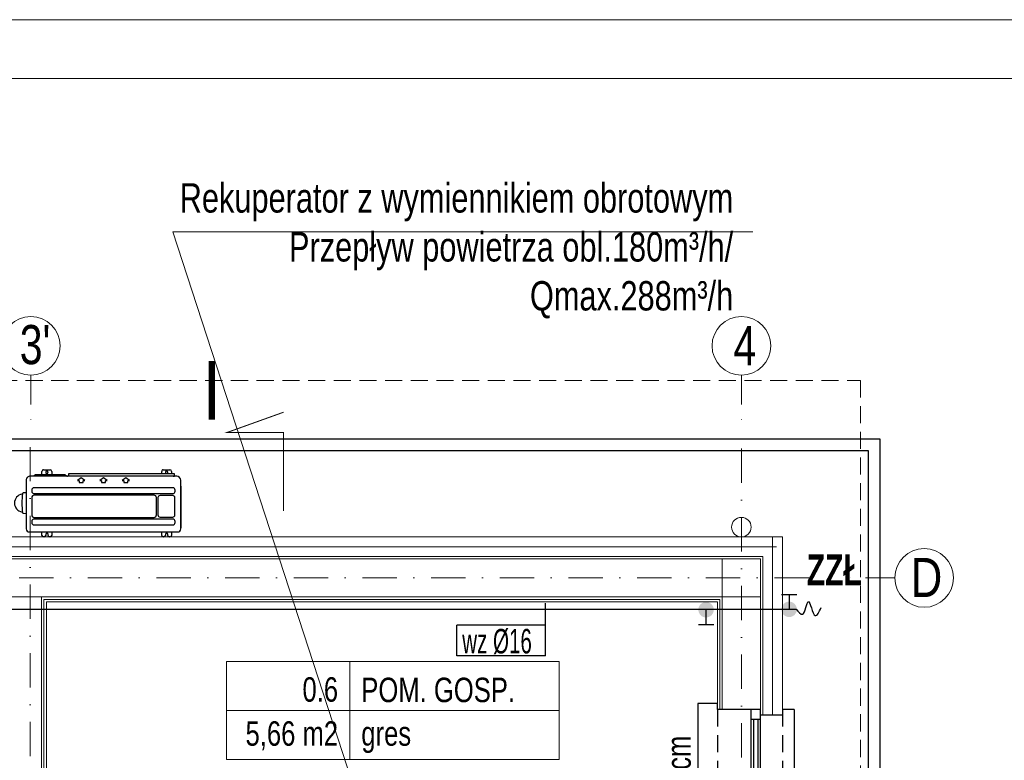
# Model space of a CAD drawing. Header units: inches. Extents: x 67073 to 287261, y -76160 to 48412.
# Tile 22 of 117: x 79585 to 80088, y -41296 to -40917. Entities that reach past the tile are written whole.
import ezdxf
from ezdxf.lldxf.tags import DXFTag

# ---------------------------------------------------------------- set-up
doc = ezdxf.new("R2010")
doc.units = ezdxf.units.IN
doc.header["$MEASUREMENT"] = 0
doc.linetypes.add('DASHDOT', pattern=[1, 0.5, -0.25, 0, -0.25])
doc.linetypes.add('HIDDEN', pattern=[0.375, 0.25, -0.125])
for name, color, linetype in [('## 01 WODA ARMATURA', 6, 'Continuous'), ('0 ## 01 WODA SREDNICE', 180, 'Continuous'), ('DVM_OUTDOOR', 7, 'Continuous'), ('p--obrzeże bet.', 252, 'Continuous'), ('p--okna', 251, 'Continuous'), ('p--opis okna', 181, 'Continuous')]:
    doc.layers.add(name, color=color, linetype=linetype)
for name, color, linetype, lineweight in [('## 01 WODA ARMATURA OPIS', 180, 'Continuous', 20), ('## 01 WODA ZIMNA', 5, 'Continuous', 30), ('## 05 PODGRZEWACZ', 1, 'SOLID', 30), ('p-- linia przekroju I-AB', 116, 'Continuous', 40), ('p-- ocieplenie-w.zew', 77, 'Continuous', 0), ('p--dach', 2, 'Continuous', 30), ('p--dach-rura spustowa', 2, 'Continuous', 0), ('p--opisy pomieszczeń', 31, 'Continuous', 0), ('p--osie konstr', 1, 'DASHDOT', 15), ('p--osie konstr.-NR', 1, 'DASHDOT', 15), ('p--płyta GK', 2, 'Continuous', 0), ('p--ściana szkielet', 3, 'Continuous', 0)]:
    doc.layers.add(name, color=color, linetype=linetype, lineweight=lineweight)
doc.styles.add('1-50', font='arial.ttf', dxfattribs={"width": 0.75, "height": 12.5})
doc.styles.add('GENERATED_STYLE_2', font='arial.ttf')
doc.styles.add('GENERATED_STYLE_7', font='arialbd.ttf', dxfattribs={"width": 0.75})
doc.styles.get("Standard").update_dxf_attribs({"font": 'ARIAL.TTF', "width": 0.75})
doc.linetypes.add('BATTING', pattern='A,0.0001,-0.1,[134,ltypeshp.shx,S=0.1,R=0,X=-0.1,Y=0],-0.2,[134,ltypeshp.shx,S=0.1,R=180,X=0.1,Y=0],-0.1', length=0.4001)
tags = doc.linetypes.add('SOLID', pattern=[10, 10, 0]).pattern_tags.tags
tags[6:7] = [DXFTag(74, 4), DXFTag(75, 0), DXFTag(340, '0'), DXFTag(46, 0.0), DXFTag(50, 0.0), DXFTag(44, 0.0), DXFTag(45, 0.0)]
tags[4:5] = [DXFTag(74, 4), DXFTag(75, 0), DXFTag(340, '0'), DXFTag(46, 0.0), DXFTag(50, 0.0), DXFTag(44, 0.0), DXFTag(45, 0.0)]

# ---------------------------------------------------------------- blocks, each defined once
blk = doc.blocks.new('okno-80-33.15')
at = {"linetype": 'Continuous', "ltscale": 35}
for p, q in [((-3, 10), (83, 10)), ((0, -39.15), (80, -39.15))]:
    blk.add_line(p, q, dxfattribs=at)
for p, q in [((-3, 0), (-3, 10)), ((83, 0), (83, 10)), ((0, 0), (-3, 0)), ((0, -21.95), (0, 0)), ((80, 0), (80, -21.95)), ((80, 0), (83, 0)), ((0, -21.95), (0, -16.95)), ((0, -16.95), (5, -16.95)), ((5, -16.95), (75, -16.95)), ((5, -16.95), (5, -21.95)), ((5, -18.45), (75, -18.45)), ((75, -21.95), (75, -16.95)), ((75, -16.95), (80, -16.95)), ((80, -16.95), (80, -21.95)), ((5, -21.95), (0, -21.95)), ((3, -33.15), (3, -21.95)), ((5, -20.61), (75, -20.61)), ((75, -21.95), (5, -21.95)), ((80, -21.95), (75, -21.95)), ((77, -21.95), (77, -33.15)), ((0, -39.15), (0, -33.15)), ((80, -33.15), (80, -39.15))]:
    blk.add_line(p, q)
at = {"linetype": 'HIDDEN', "ltscale": 35}
for p, q in [((0, 0), (80, 0)), ((0, -33.15), (80, -33.15))]:
    blk.add_line(p, q, dxfattribs=at)
blk = doc.blocks.new('FJM_OD_790X548X285_2P_T')
at = {"layer": 'DVM_OUTDOOR', "color": 0}
for p, q in [((-376.4, 146.3), (-376.4, 163.5)), ((-368.4, 171.5), (-365.4, 171.5)), ((-357.4, 163.5), (-357.4, 158.5)), ((-345.4, 158.5), (-345.4, 163.5)), ((-337.4, 171.5), (-334.4, 171.5)), ((-326.4, 163.5), (-326.4, 146.3)), ((235.6, 146.3), (235.6, 163.5)), ((243.6, 171.5), (246.6, 171.5)), ((254.6, 163.5), (254.6, 158.5)), ((266.6, 158.5), (266.6, 163.5)), ((274.6, 171.5), (277.6, 171.5)), ((285.6, 163.5), (285.6, 146.3)), ((-426.2, 122.2), (-426.2, -85.5)), ((-426, 122.7), (-423.7, 125)), ((-423.7, 130.5), (-423.7, -117.9)), ((350.6, 146.3), (-407.9, 146.3)), ((325.5, 110.3), (-383, 110.3)), ((350.6, 146.3), (350.6, 146.3)), ((366.3, 130.5), (366.4, 130.5)), ((366.3, -117.9), (366.3, 130.5)), ((-395.2, 98.1), (-395.2, 92.5)), ((-394, 59.5), (-394, -29.1)), ((-383, 80.3), (325.5, 80.3)), ((-317.8, 70.4), (-383, 70.4)), ((-306.8, -29.1), (-306.8, 59.5)), ((-299.6, 59.5), (-299.6, -29.1)), ((325.5, 71.7), (-287.4, 71.7)), ((337.8, 92.5), (337.8, 98.1)), ((337.8, -29.1), (337.8, 59.5)), ((382.2, 50.2), (366.4, 51.6)), ((-383, -40), (-317.8, -40)), ((325.5, -49.7), (-383, -49.7)), ((-287.4, -41.3), (325.5, -41.3)), ((-423.7, -88.3), (-426, -86)), ((-395.2, -61.9), (-395.2, -67.5)), ((-383, -79.7), (325.5, -79.7)), ((337.8, -67.5), (337.8, -61.9)), ((366.4, -54.3), (382.2, -52.9)), ((-423.7, -117.9), (-423.7, -118)), ((-423.7, -118), (-423.7, -118)), ((-403, -138.7), (345.6, -138.7)), ((-391.4, -139.3), (-391.7, -150.3)), ((-391.7, -150.3), (-379.8, -150.7)), ((-376.4, -163.5), (-376.4, -150.8)), ((-371.9, -151), (148.3, -151)), ((-161.6, -117.3), (-143.2, -130.2)), ((-153.2, -116), (-161.2, -116)), ((-152.9, -106.8), (-152.9, -115.8)), ((-133.2, -106), (-152.2, -106)), ((-142.3, -130.2), (-123.9, -117.3)), ((-132.5, -115.8), (-132.5, -106.8)), ((-124.3, -116), (-132.2, -116)), ((-47.6, -117.3), (-29.2, -130.2)), ((-39.2, -116), (-47.2, -116)), ((-38.9, -106.8), (-38.9, -115.8)), ((-19.2, -106), (-38.2, -106)), ((-28.3, -130.2), (-9.9, -117.3)), ((-18.5, -115.8), (-18.5, -106.8)), ((-10.3, -116), (-18.2, -116)), ((66.4, -117.3), (84.8, -130.2)), ((74.8, -116), (66.8, -116)), ((75.1, -106.8), (75.1, -115.8)), ((94.8, -106), (75.8, -106)), ((85.7, -130.2), (104.1, -117.3)), ((95.5, -115.8), (95.5, -106.8)), ((103.7, -116), (95.8, -116)), ((148.3, -140.7), (148.3, -151.7)), ((166.9, -144.9), (156.3, -138.8)), ((169.7, -145.7), (315.3, -145.7)), ((235.6, -163.5), (235.6, -145.7)), ((285.6, -145.7), (285.6, -163.5)), ((318.1, -144.9), (328.7, -138.8)), ((345.6, -138.7), (345.6, -138.7)), ((366.3, -118), (366.2, -118)), ((366.3, -118), (366.3, -117.9)), ((-334.4, -171.5), (-368.4, -171.5)), ((148.3, -151.7), (-327.2, -151.7)), ((-326.4, -151.7), (-326.4, -163.5)), ((277.6, -171.5), (243.6, -171.5))]:
    blk.add_line(p, q, dxfattribs=at)
for points in [[(-357.4, -158.5), (-357.4, -159.1, 0.023321), (-357.3, -159.7, 0.024783), (-357.2, -160.3, 0.024618), (-357, -160.8, 0.02401), (-356.7, -161.3, 0.023784), (-356.5, -161.8, 0.02304), (-356.1, -162.2, 0.022549), (-355.8, -162.6, 0.021694), (-355.4, -163, 0.021179), (-355, -163.3, 0.020185), (-354.7, -163.6, 0.019598), (-354.3, -163.8, 0.018603), (-353.9, -164, 0.017986), (-353.5, -164.1, 0.016956), (-353.1, -164.3, 0.016413), (-352.8, -164.4, 0.015566), (-352.4, -164.4, 0.014844), (-352.1, -164.5, 0.013764), (-351.8, -164.5, 0.013631), (-351.4, -164.5, 0.012841), (-351.1, -164.5, 0.012841), (-350.8, -164.5, 0.013631), (-350.5, -164.4, 0.013764), (-350.1, -164.4, 0.014844), (-349.8, -164.3, 0.015566), (-349.4, -164.1, 0.016413), (-349, -164, 0.016956), (-348.6, -163.8, 0.017984), (-348.2, -163.6, 0.018603), (-347.8, -163.3, 0.019603), (-347.5, -163, 0.020183), (-347.1, -162.6, 0.021166), (-346.8, -162.2, 0.0217), (-346.4, -161.8, 0.022581), (-346.2, -161.3, 0.023025), (-345.9, -160.8, 0.023734), (-345.7, -160.3, 0.024054), (-345.6, -159.7, 0.024516), (-345.5, -159.1, 0.024684), (-345.4, -158.5, 0.024846), (-345.5, -157.9, 0.024845), (-345.6, -157.3, 0.02468), (-345.7, -156.7, 0.024517), (-345.9, -156.2, 0.024069), (-346.2, -155.7, 0.02373), (-346.4, -155.2, 0.022967), (-346.8, -154.8, 0.022596), (-347.1, -154.4, 0.021906), (-347.5, -154, 0.021107), (-347.8, -153.7, 0.01947), (-348.2, -153.4, 0.01982), (-348.6, -153.2, 0.020911), (-349, -153, 0.017234), (-349.4, -152.9, 0.009618), (-349.7, -152.7, 0.019493), (-350.1, -152.6, 0.03016), (-350.7, -152.6, 0.016785), (-351.4, -152.5, 0.010156)], [(-351.4, -152.5), (-351.7, -152.5, 0.009849), (-351.9, -152.5, 0.008819), (-352.1, -152.5, 0.008634), (-352.3, -152.6, 0.009333), (-352.5, -152.6, 0.009674), (-352.8, -152.6, 0.009989), (-353, -152.7, 0.01022), (-353.3, -152.8, 0.01065), (-353.5, -152.9, 0.010921), (-353.8, -153, 0.011347), (-354, -153.1, 0.011614), (-354.3, -153.2, 0.012046), (-354.5, -153.4, 0.012332), (-354.8, -153.5, 0.012805), (-355, -153.7, 0.013035), (-355.3, -153.9, 0.013371), (-355.6, -154.1, 0.013779), (-355.8, -154.4, 0.014539), (-356, -154.6, 0.014301), (-356.2, -154.9, 0.013596), (-356.5, -155.2, 0.015424), (-356.7, -155.5, 0.01905), (-356.8, -155.9, 0.014336), (-357, -156.2, 0.004521), (-357.1, -156.5, 0.021066), (-357.2, -156.9, 0.037099), (-357.3, -157.6, 0.017906), (-357.4, -158.5, 0.009169)], [(-327.4, -151.7), (-327.4, -151.7, 0.000005), (-327.3, -151.7, 0.000005), (-327.3, -151.7, 0.000005), (-327.3, -151.7, 0.000004), (-327.3, -151.7, 0.000004), (-327.3, -151.7, 0.000004), (-327.3, -151.7, 0.000004), (-327.2, -151.7, 0.000004), (-327.2, -151.7, 0.000004), (-327.2, -151.7, 0.000004), (-327.2, -151.7, 0.000004), (-327.2, -151.7, 0.000003), (-327.2, -151.7, 0.000003), (-327.1, -151.7, 0.000003), (-327.1, -151.7, 0.000003), (-327.1, -151.7, 0.000003), (-327.1, -151.7, 0.000003), (-327.1, -151.7, 0.000003), (-327.1, -151.7, 0.000003), (-327.1, -151.7, 0.000002), (-327, -151.7, 0.000002), (-327, -151.7, 0.000002), (-327, -151.7, 0.000002), (-327, -151.7, 0.000002), (-327, -151.7, 0.000002), (-327, -151.7, 0.000002), (-326.9, -151.7, 0.000001), (-326.9, -151.7, 0.000001), (-326.9, -151.7, 0.000001), (-326.9, -151.7, 0.000001), (-326.9, -151.7, -0.000001), (-326.7, -151.7, -0.000002), (-326.7, -151.7, -0.000005), (-326.7, -151.7, -0.000004), (-326.7, -151.7, 0), (-326.7, -151.7, -0.000008), (-326.6, -151.7, -0.000018), (-326.6, -151.7, -0.000009), (-326.6, -151.7, -0.000005)], [(254.6, -158.5), (254.6, -159.1, 0.023321), (254.7, -159.7, 0.024784), (254.8, -160.3, 0.024618), (255, -160.8, 0.02401), (255.3, -161.3, 0.023784), (255.5, -161.8, 0.02304), (255.9, -162.2, 0.022549), (256.2, -162.6, 0.021694), (256.6, -163, 0.021179), (257, -163.3, 0.020185), (257.3, -163.6, 0.019598), (257.7, -163.8, 0.018603), (258.1, -164, 0.017986), (258.5, -164.1, 0.016956), (258.9, -164.3, 0.016413), (259.2, -164.4, 0.015566), (259.6, -164.4, 0.014844), (259.9, -164.5, 0.013764), (260.2, -164.5, 0.013631), (260.6, -164.5, 0.012841), (260.9, -164.5, 0.012841), (261.2, -164.5, 0.013631), (261.5, -164.4, 0.013764), (261.9, -164.4, 0.014844), (262.2, -164.3, 0.015566), (262.6, -164.1, 0.016413), (263, -164, 0.016956), (263.4, -163.8, 0.017984), (263.8, -163.6, 0.018603), (264.2, -163.3, 0.019603), (264.5, -163, 0.020183), (264.9, -162.6, 0.021166), (265.2, -162.2, 0.0217), (265.6, -161.8, 0.022581), (265.8, -161.3, 0.023025), (266.1, -160.8, 0.023734), (266.3, -160.3, 0.024054), (266.4, -159.7, 0.024516), (266.5, -159.1, 0.024684), (266.6, -158.5, 0.024846), (266.5, -157.9, 0.024845), (266.4, -157.3, 0.02468), (266.3, -156.7, 0.024517), (266.1, -156.2, 0.024069), (265.8, -155.7, 0.02373), (265.6, -155.2, 0.022967), (265.2, -154.8, 0.022596), (264.9, -154.4, 0.021906), (264.5, -154, 0.021107), (264.2, -153.7, 0.01947), (263.8, -153.4, 0.01982), (263.4, -153.2, 0.020911), (263, -153, 0.017234), (262.6, -152.9, 0.009618), (262.3, -152.7, 0.019493), (261.9, -152.6, 0.03016), (261.3, -152.6, 0.016785), (260.6, -152.5, 0.010156)], [(260.6, -152.5), (260.3, -152.5, 0.009849), (260.1, -152.5, 0.008819), (259.9, -152.5, 0.008634), (259.7, -152.6, 0.009333), (259.5, -152.6, 0.009674), (259.2, -152.6, 0.009989), (259, -152.7, 0.01022), (258.7, -152.8, 0.01065), (258.5, -152.9, 0.010921), (258.2, -153, 0.011347), (258, -153.1, 0.011614), (257.7, -153.2, 0.012046), (257.5, -153.4, 0.012332), (257.2, -153.5, 0.012805), (257, -153.7, 0.013035), (256.7, -153.9, 0.013371), (256.4, -154.1, 0.013779), (256.2, -154.4, 0.014539), (256, -154.6, 0.014301), (255.8, -154.9, 0.013596), (255.5, -155.2, 0.015424), (255.3, -155.5, 0.01905), (255.2, -155.9, 0.014336), (255, -156.2, 0.004521), (254.9, -156.5, 0.021066), (254.8, -156.9, 0.037099), (254.7, -157.6, 0.017906), (254.6, -158.5, 0.009169)]]:
    blk.add_lwpolyline(points, format="xyb", dxfattribs=at)
for centre, radius, start, end in [((-368.4, 163.5), 8, 90, 180), ((-365.4, 163.5), 8, 0, 90), ((-351.4, 158.5), 6, 180, 0), ((-337.4, 163.5), 8, 90, 180), ((-334.4, 163.5), 8, 0, 90), ((243.6, 163.5), 8, 90, 180), ((246.6, 163.5), 8, 0, 90), ((260.6, 158.5), 6, 180, 0), ((274.6, 163.5), 8, 90, 180), ((277.6, 163.5), 8, 0, 90), ((-425.5, 122.2), 0.7, 135, 180), ((-407.9, 130.5), 15.8, 90, 180), ((-383, 98.1), 12.2, 90, 180), ((325.5, 98.1), 12.2, 0, 90), ((350.6, 130.5), 15.8, 0, 90), ((-383, 92.5), 12.2, 180, 270), ((-383, 59.5), 10.9, 90, 180), ((-317.8, 59.5), 10.9, 0, 90), ((-287.4, 59.5), 12.2, 90, 180), ((325.5, 59.5), 12.2, 0, 90), ((325.5, 92.5), 12.2, 270, 0), ((382, 47.2), 3, 8.2355, 85), ((46.6, -1.3), 341.9, 351.7645, 8.2354), ((388, 47.5), 3, 188.1539, 260.3479), ((379.7, -1.3), 46.6, 279.6521, 80.3479), ((-383, -61.9), 12.2, 90, 180), ((-383, -29.1), 10.9, 180, 270), ((-317.8, -29.1), 10.9, 270, 0), ((-287.4, -29.1), 12.2, 180, 270), ((325.5, -29.1), 12.2, 270, 0), ((325.5, -61.9), 12.2, 0, 90), ((382, -49.9), 3, 275, 351.7645), ((388, -50.2), 3, 99.6521, 171.8495), ((-425.5, -85.5), 0.7, 180, 225), ((-383, -67.5), 12.2, 180, 270), ((325.5, -67.5), 12.2, 270, 0), ((-403, -118), 20.7, 180, 270), ((-161.2, -116.8), 0.7, 90, 235), ((-153.2, -115.8), 0.3, 270, 0), ((-152.2, -106.8), 0.7, 90, 180), ((-142.7, -129.6), 0.7, 235, 305), ((-133.2, -106.8), 0.7, 0, 90), ((-132.2, -115.8), 0.3, 180, 270), ((-124.3, -116.8), 0.7, 305, 90), ((-47.2, -116.8), 0.7, 90, 235), ((-39.2, -115.8), 0.3, 270, 0), ((-38.2, -106.8), 0.7, 90, 180), ((-28.7, -129.6), 0.7, 235, 305), ((-19.2, -106.8), 0.7, 0, 90), ((-18.2, -115.8), 0.3, 180, 270), ((-10.3, -116.8), 0.7, 305, 90), ((66.8, -116.8), 0.7, 90, 235), ((74.8, -115.8), 0.3, 270, 0), ((75.8, -106.8), 0.7, 90, 180), ((85.3, -129.6), 0.7, 235, 305), ((94.8, -106.8), 0.7, 0, 90), ((95.8, -115.8), 0.3, 180, 270), ((103.7, -116.8), 0.7, 305, 90), ((155.8, -139.7), 1, 60, 90), ((169.7, -140), 5.7, 240, 270), ((315.3, -140), 5.7, 270, 300), ((329.2, -139.7), 1, 90, 120), ((345.6, -118), 20.7, 270, 0), ((-368.4, -163.5), 8, 180, 270), ((-334.4, -163.5), 8, 270, 0), ((243.6, -163.5), 8, 180, 270), ((277.6, -163.5), 8, 270, 0)]:
    blk.add_arc(centre, radius, start, end, dxfattribs=at)
for points in [[(385.4, -46.6), (385.4, -46.7), (385.4, -46.7), (385.4, -46.7)], [(-379.8, -150.7), (-377.2, -150.8), (-374.6, -150.9), (-371.9, -151)]]:
    blk.add_open_spline(points, degree=3, dxfattribs=at)
for points, knots in [([(148.3, -140.7), (88.3, -140.7), (13.3, -140.7), (-76.7, -140.7), (-121.7, -140.7), (-166.7, -140.7), (-211.7, -140.7), (-256.7, -140.7), (-294.2, -140.7), (-324.2, -140.7), (-343, -140.8), (-357.7, -140.6), (-372.7, -139.9), (-383.9, -139.7), (-391.4, -139.3), (-391.4, -139.3), (-391.4, -139.3), (-391.4, -139.3)], [0, 0, 0, 0, 0.333333, 0.416667, 0.5, 0.583333, 0.666667, 0.75, 0.833333, 0.875, 0.916667, 0.9375, 0.958333, 1, 1, 1, 1.000015, 1.000015, 1.000015, 1.000015]), ([(-328, -151), (-328, -151.2), (-328, -151.3), (-327.9, -151.4), (-327.9, -151.4), (-327.9, -151.5), (-327.8, -151.5), (-327.7, -151.6), (-327.6, -151.7), (-327.4, -151.7), (-327.4, -151.7), (-327.4, -151.7), (-327.4, -151.7), (-327.4, -151.7)], [-0.044807, -0.044807, -0.044807, -0.044807, 0.142088, 0.142088, 0.142088, 0.166271, 0.19987, 0.266987, 0.333517, 0.406916, 0.487817, 0.615631, 1, 1, 1, 1])]:
    blk.add_open_spline(points, degree=3, knots=knots, dxfattribs=at)

msp = doc.modelspace()

# ---------------------------------------------------------------- hatches: boundary and pattern name
at = {"layer": '## 01 WODA ARMATURA', "linetype": 'Continuous'}
for points in [[(79935.009, -41222.584), (79935.389, -41222.602), (79935.769, -41222.583), (79936.145, -41222.527), (79936.514, -41222.435), (79936.873, -41222.308), (79937.218, -41222.147), (79937.545, -41221.954), (79937.853, -41221.73), (79938.137, -41221.477), (79938.396, -41221.198), (79938.626, -41220.895), (79938.826, -41220.572), (79938.994, -41220.231), (79939.128, -41219.875), (79939.228, -41219.507), (79939.291, -41219.132), (79939.318, -41218.753), (79939.308, -41218.373), (79939.262, -41217.995), (79939.179, -41217.624), (79939.061, -41217.262), (79938.908, -41216.914), (79938.723, -41216.581), (79938.506, -41216.269), (79938.26, -41215.978), (79937.988, -41215.713), (79937.691, -41215.475), (79937.372, -41215.268), (79937.035, -41215.091), (79936.682, -41214.948), (79936.317, -41214.84), (79935.944, -41214.768), (79935.565, -41214.732), (79935.185, -41214.733), (79934.806, -41214.77), (79934.433, -41214.844), (79934.069, -41214.953), (79933.717, -41215.097), (79933.38, -41215.275), (79933.062, -41215.484), (79932.766, -41215.722), (79932.494, -41215.988), (79932.25, -41216.28), (79932.034, -41216.593), (79931.85, -41216.926), (79931.698, -41217.275), (79931.581, -41217.637), (79931.5, -41218.009), (79931.455, -41218.386), (79931.446, -41218.767), (79931.475, -41219.146), (79931.539, -41219.521), (79931.64, -41219.888), (79931.775, -41220.243), (79931.945, -41220.584), (79932.146, -41220.907), (79932.377, -41221.209), (79932.637, -41221.487), (79932.922, -41221.738), (79933.23, -41221.962), (79933.558, -41222.154), (79933.904, -41222.314), (79934.263, -41222.439), (79934.632, -41222.53)], [(79978.222, -41214.539), (79977.842, -41214.521), (79977.462, -41214.541), (79977.086, -41214.596), (79976.717, -41214.688), (79976.358, -41214.815), (79976.013, -41214.976), (79975.686, -41215.169), (79975.378, -41215.393), (79975.094, -41215.646), (79974.835, -41215.925), (79974.605, -41216.228), (79974.405, -41216.551), (79974.237, -41216.892), (79974.102, -41217.248), (79974.003, -41217.616), (79973.94, -41217.991), (79973.913, -41218.37), (79973.923, -41218.751), (79973.969, -41219.128), (79974.052, -41219.499), (79974.17, -41219.861), (79974.323, -41220.209), (79974.508, -41220.542), (79974.725, -41220.854), (79974.971, -41221.145), (79975.243, -41221.41), (79975.54, -41221.648), (79975.859, -41221.856), (79976.196, -41222.032), (79976.549, -41222.175), (79976.913, -41222.283), (79977.287, -41222.355), (79977.666, -41222.391), (79978.046, -41222.391), (79978.425, -41222.353), (79978.798, -41222.279), (79979.162, -41222.17), (79979.514, -41222.026), (79979.851, -41221.849), (79980.169, -41221.64), (79980.465, -41221.401), (79980.737, -41221.135), (79980.981, -41220.843), (79981.197, -41220.53), (79981.381, -41220.197), (79981.532, -41219.848), (79981.649, -41219.486), (79981.731, -41219.115), (79981.776, -41218.737), (79981.785, -41218.356), (79981.756, -41217.977), (79981.692, -41217.602), (79981.591, -41217.235), (79981.456, -41216.88), (79981.286, -41216.539), (79981.085, -41216.216), (79980.854, -41215.914), (79980.594, -41215.636), (79980.309, -41215.385), (79980.001, -41215.162), (79979.672, -41214.969), (79979.327, -41214.81), (79978.968, -41214.684), (79978.599, -41214.594)]]:
    msp.add_hatch(color=256, dxfattribs=at).paths.add_polyline_path(points)

# ---------------------------------------------------------------- linework, layer by layer
for p, q in [((79981.773, -41210.959, 0), (79973.907, -41210.959, 0)), ((79977.84, -41210.959, 0), (79977.84, -41218.562, 0)), ((79935.391, -41226.164, 0), (79935.391, -41218.562, 0)), ((79931.458, -41226.164, 0), (79939.324, -41226.164, 0))]:
    msp.add_line(p, q, dxfattribs=at)
msp.add_spline([(79981.419, -41218.375, 0), (79984.645, -41220.932, 0), (79987.626, -41214.44, 0), (79991.185, -41221.654, 0), (79994.215, -41217.518, 0)], degree=3, dxfattribs=at)
at = {"layer": '## 01 WODA ZIMNA'}
for p, q in [((79117.484, -41218.375, 0), (79938.697, -41218.375, 0)), ((79938.697, -41218.375, 0), (79981.419, -41218.375, 0))]:
    msp.add_line(p, q, dxfattribs=at)
at = {"layer": '## 05 PODGRZEWACZ', "lineweight": 15}
for p, q in [((79662.831, -41025.523), (79959.204, -41025.523)), ((79760.037, -41323.647), (79662.831, -41025.523))]:
    msp.add_line(p, q, dxfattribs=at)
at = {"linetype": 'Continuous', "lineweight": 18}
for points in [[(78491.17, -42402.179), (80591.17, -42402.179), (80591.17, -40917.179), (78491.17, -40917.179)], [(78651.798, -42372.179), (80561.17, -42372.179), (80561.17, -40947.179), (78651.798, -40947.179)]]:
    msp.add_lwpolyline(points, close=True, dxfattribs=at)
at = {"layer": '0 ## 01 WODA SREDNICE', "linetype": 'Continuous'}
for p, q in [((79853.356, -41242.141), (79853.356, -41215.307)), ((79853.356, -41226.573), (79807.992, -41226.573)), ((79807.992, -41242.141), (79807.992, -41226.573)), ((79853.356, -41242.141), (79807.992, -41242.141))]:
    msp.add_line(p, q, dxfattribs=at)
at = {"layer": 'p-- linia przekroju I-AB', "color": 0, "const_width": 0.5}
msp.add_lwpolyline([(79719.381, -41168.156), (79719.381, -41128.145), (79690.354, -41128.145), (79719.381, -41117.734)], dxfattribs=at)
at = {"layer": 'p-- ocieplenie-w.zew', "color": 0, "linetype": 'BATTING', "ltscale": 2}
for p, q in [((79969.392, -41272.594), (79969.392, -41181.444)), ((79483.742, -41186.444), (79971.392, -41186.444))]:
    msp.add_line(p, q, dxfattribs=at)
at = {"layer": 'p--dach', "color": 0, "linetype": 'HIDDEN', "lineweight": 20, "ltscale": 35}
msp.add_lwpolyline([(78734.392, -41101.444), (80014.392, -41101.444), (80014.392, -41945.844), (78734.392, -41945.844)], close=True, dxfattribs=at)
at = {"layer": 'p--dach-rura spustowa', "color": 0, "linetype": 'Continuous', "lineweight": 0, "ltscale": 75}
msp.add_circle((79953.442, -41176.444), 5, dxfattribs=at)
at = {"layer": 'p--obrzeże bet.', "color": 0, "linetype": 'Continuous', "ltscale": 35}
for points in [[(79570.992, -41915.844), (80024.392, -41915.844), (80024.392, -41131.444), (78724.392, -41131.444), (78724.392, -41921.844), (79177.792, -41921.844)], [(79564.992, -41909.844), (80018.392, -41909.844), (80018.392, -41137.444), (78730.392, -41137.444), (78730.392, -41915.844), (79183.792, -41915.844)]]:
    msp.add_lwpolyline(points, dxfattribs=at)
at = {"layer": 'p--opisy pomieszczeń', "color": 0}
for p, q in [((79753.199, -41245.165), (79753.199, -41295.165)), ((79860.199, -41270.165), (79690.199, -41270.165))]:
    msp.add_line(p, q, dxfattribs=at)
msp.add_lwpolyline([(79690.199, -41295.165), (79860.199, -41295.165), (79860.199, -41245.165), (79690.199, -41245.165)], close=True, dxfattribs=at)
at = {"layer": 'p--osie konstr', "color": 0, "linetype": 'DASHDOT', "ltscale": 35}
for p, q in [((79589.942, -41714.644), (79589.942, -41131.444)), ((79953.442, -41890.844), (79953.442, -41131.444)), ((78741.877, -41202.389), (79992.192, -41202.389))]:
    msp.add_line(p, q, dxfattribs=at)
at = {"layer": 'p--osie konstr.-NR', "color": 0, "linetype": 'DASHDOT', "ltscale": 30}
for p, q in [((79590.192, -41098.845), (79590.192, -41123.845)), ((79953.442, -41098.845), (79953.442, -41123.845)), ((80031.906, -41202.394), (80006.906, -41202.394))]:
    msp.add_line(p, q, dxfattribs=at)
at = {"layer": 'p--osie konstr.-NR', "color": 0, "linetype": 'Continuous', "ltscale": 35}
for centre in [(79590.192, -41083.845), (79953.442, -41083.845), (80046.906, -41202.394)]:
    msp.add_circle(centre, 15, dxfattribs=at)
at = {"layer": 'p--płyta GK', "color": 0, "ltscale": 35}
for p, q in [((79596.892, -41213.344), (79942.492, -41213.344)), ((79596.892, -41380.844), (79596.892, -41213.344)), ((79598.142, -41379.594), (79598.142, -41214.594)), ((79598.142, -41214.594), (79941.242, -41214.594)), ((79941.242, -41269.594), (79941.242, -41214.594)), ((79942.492, -41269.594), (79942.492, -41213.344))]:
    msp.add_line(p, q, dxfattribs=at)
at = {"layer": 'p--ściana szkielet', "color": 0, "ltscale": 2}
for p, q in [((79483.742, -41181.444), (79974.392, -41181.444)), ((79974.392, -41272.594), (79974.392, -41181.444)), ((79483.742, -41191.444), (79964.392, -41191.444)), ((79486.742, -41192.644), (79963.192, -41192.644)), ((79943.692, -41269.594), (79943.692, -41192.644)), ((79943.692, -41269.594), (79943.692, -41192.644)), ((79963.192, -41272.594), (79963.192, -41192.644)), ((79964.392, -41272.594), (79964.392, -41191.444)), ((79486.742, -41212.144), (79963.192, -41212.144)), ((79595.692, -41501.994), (79595.692, -41212.144))]:
    msp.add_line(p, q, dxfattribs=at)
at = {"layer": 'p--ściana szkielet', "color": 0, "ltscale": 35}
msp.add_lwpolyline([(79974.392, -41272.594), (79963.192, -41272.594), (79963.192, -41269.594), (79941.242, -41269.594)], dxfattribs=at)

# ---------------------------------------------------------------- block references
at = {"layer": 'DVM_OUTDOOR', "color": 1, "xscale": 0.1000000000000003, "yscale": 0.1000000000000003, "zscale": 0.1000000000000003, "rotation": 179.9999999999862}
msp.add_blockref('FJM_OD_790X548X285_2P_T', (79624.449, -41164.294), dxfattribs=at)
at = {"layer": 'p--okna', "color": 0, "linetype": 'Continuous', "xscale": -1, "rotation": 89.99999999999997}
msp.add_blockref('okno-80-33.15', (79941.242, -41269.594), dxfattribs=at)

# ---------------------------------------------------------------- texts
at = {"layer": '## 01 WODA ARMATURA OPIS', "linetype": 'Continuous', "style": 'GENERATED_STYLE_7', "width": 0.7}
msp.add_text('ZZŁ', height=15.748, dxfattribs=at).set_placement((79986.806, -41206.181, 259.801))
at = {"layer": '## 05 PODGRZEWACZ', "lineweight": 15, "insert": (79949.256, -41000.737), "char_height": 15, "width": 406.60563, "attachment_point": 3}
msp.add_mtext('Rekuperator z wymiennikiem obrotowym\\PPrzepływ powietrza obl.180m³/h/ \\PQmax.288m³/h', dxfattribs=at)
at = {"layer": '0 ## 01 WODA SREDNICE', "linetype": 'Continuous', "style": 'GENERATED_STYLE_2', "width": 0.6}
msp.add_text('wz %%C16', height=12.5291, dxfattribs=at).set_placement((79810.721, -41240.982))
at = {"layer": 'p-- linia przekroju I-AB', "color": 0, "insert": (79687.368, -41121.561), "char_height": 30, "width": 72.0009, "attachment_point": 9}
msp.add_mtext('\\W0.8;I', dxfattribs=at)
at = {"layer": 'p--opis okna', "color": 0, "insert": (79931.335, -41348.176), "char_height": 12.5, "width": 128.63421, "attachment_point": 7, "rotation": 90, "style": '1-50'}
msp.add_mtext('hp=160 cm', dxfattribs=at)
at = {"layer": 'p--opisy pomieszczeń', "color": 0, "char_height": 12.5, "style": '1-50'}
for s, insert, width, attachment_point in [('POM.SOCJALNE', (79472.906, -41067.171), 106.86476, 1), ('0.6', (79747.267, -41253.138), 98, 3), ('POM. GOSP.', (79759.13, -41253.373), 106.86476, 1), ('5,66 m2', (79747.267, -41275.641), 98, 3), ('gres', (79759.13, -41275.641), 100, 1)]:
    msp.add_mtext(s, dxfattribs=dict(at, insert=insert, width=width, attachment_point=attachment_point))
at = {"layer": 'p--osie konstr.-NR', "color": 0, "linetype": 'Continuous', "ltscale": 35, "char_height": 20, "width": 63.5564}
for s, insert, attachment_point in [("3'", (79584.524, -41093.466), 7), ('4', (79949.401, -41093.737), 7), ('{\\W0.8;D}', (80039.991, -41192.159), 1)]:
    msp.add_mtext(s, dxfattribs=dict(at, insert=insert, attachment_point=attachment_point))

doc.saveas('drawing.dxf')
